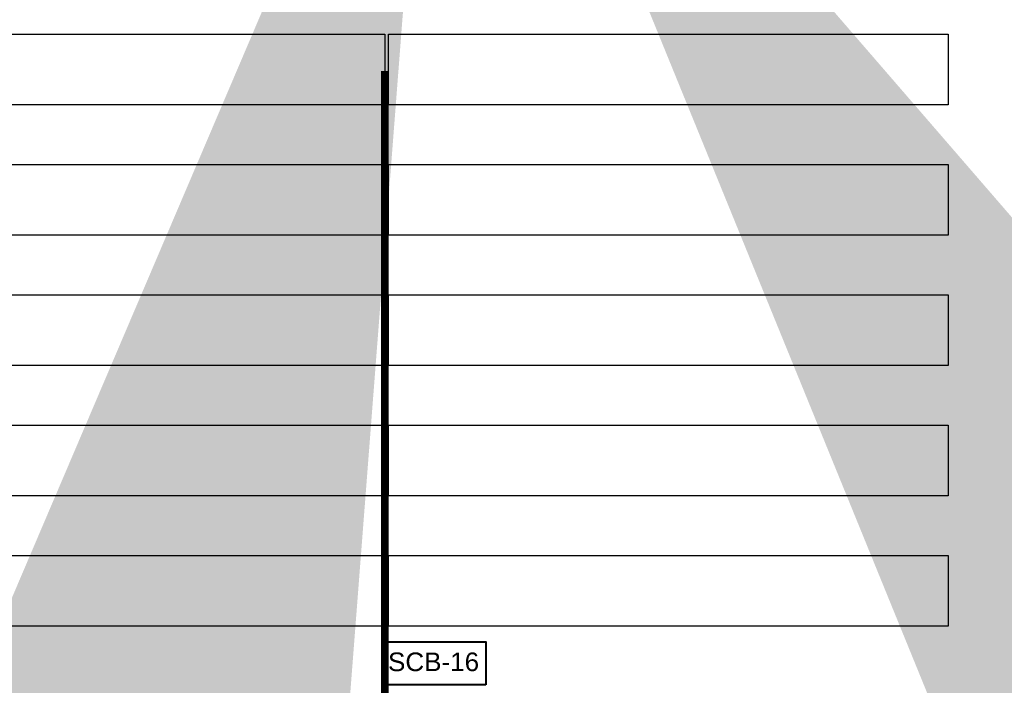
# Model space of a CAD drawing. Header units: inches. Extents: x 727810 to 1461440, y 2714588 to 5435005.
# Tile 137 of 233: x 729517 to 729570, y 2716033 to 2716069. Entities that reach past the tile are written whole.
import ezdxf

# ---------------------------------------------------------------- set-up
doc = ezdxf.new("R2010")
doc.units = ezdxf.units.IN
doc.header["$MEASUREMENT"] = 0
for name, color, linetype in [('Inverter Room', 7, 'Continuous'), ('Saatvik', 5, 'Continuous'), ('SCB', 7, 'Continuous'), ('SMB LOCATION', 7, 'Continuous'), ('table number', 51, 'Continuous'), ('tranch', 7, 'Continuous')]:
    doc.layers.add(name, color=color, linetype=linetype)
doc.styles.add('ROMANS', font='ROMANS.shx', dxfattribs={"height": 10})
doc.styles.get("Standard").update_dxf_attribs({"font": 'arial.ttf'})
doc.dimstyles.new('ROMANS$7', dxfattribs={"dimscale": 100, "dimtxt": 2.5, "dimasz": 2, "dimexe": 20, "dimexo": 20, "dimgap": 0.5, "dimtad": 1, "dimdec": 0, "dimrnd": 5, "dimzin": 0, "dimdsep": 46, "dimtxsty": 'ROMANS', "dimcen": 0.09, "dimdle": 20, "dimclrd": 256, "dimclre": 256, "dimclrt": 3, "dimadec": 0, "dimazin": 0, "dimtfac": 20, "dimtdec": 0, "dimtix": 1, "dimtmove": 2, "dimatfit": 3, "dimfxl": 1, "dimtolj": 1, "dimtzin": 0, "dimarcsym": 0})

# ---------------------------------------------------------------- blocks, each defined once
blk = doc.blocks.new('245')
at = {"layer": 'SCB', "lineweight": 40}
for points in [[(727940.21916516, 2716280.277259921), (727945.5591138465, 2716280.277259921), (727945.5591138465, 2716277.975647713)], [(727945.5591138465, 2716277.975647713), (727940.21916516, 2716277.975647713), (727940.21916516, 2716280.277259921)]]:
    blk.add_lwpolyline(points, dxfattribs=at)

msp = doc.modelspace()

# ---------------------------------------------------------------- linework, layer by layer
at = {"layer": 'Saatvik', "color": 5}
for points in [[(729506.3299343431, 2716068.035647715), (729536.3699343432, 2716068.035647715), (729536.3699343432, 2716064.235647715), (729506.3299343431, 2716064.235647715), (729506.3299343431, 2716068.035647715)], [(729536.5699343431, 2716068.035647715), (729566.6099343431, 2716068.035647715), (729566.6099343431, 2716064.235647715), (729536.5699343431, 2716064.235647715), (729536.5699343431, 2716068.035647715)], [(729506.3299343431, 2716061.035647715), (729536.3699343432, 2716061.035647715), (729536.3699343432, 2716057.235647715), (729506.3299343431, 2716057.235647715), (729506.3299343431, 2716061.035647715)], [(729536.5699343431, 2716061.035647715), (729566.6099343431, 2716061.035647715), (729566.6099343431, 2716057.235647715), (729536.5699343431, 2716057.235647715), (729536.5699343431, 2716061.035647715)], [(729506.3299343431, 2716054.035647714), (729536.3699343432, 2716054.035647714), (729536.3699343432, 2716050.235647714), (729506.3299343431, 2716050.235647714), (729506.3299343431, 2716054.035647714)], [(729536.5699343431, 2716054.035647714), (729566.6099343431, 2716054.035647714), (729566.6099343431, 2716050.235647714), (729536.5699343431, 2716050.235647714), (729536.5699343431, 2716054.035647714)], [(729506.3299343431, 2716047.035647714), (729536.3699343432, 2716047.035647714), (729536.3699343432, 2716043.235647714), (729506.3299343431, 2716043.235647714), (729506.3299343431, 2716047.035647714)], [(729536.5699343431, 2716047.035647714), (729566.6099343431, 2716047.035647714), (729566.6099343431, 2716043.235647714), (729536.5699343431, 2716043.235647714), (729536.5699343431, 2716047.035647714)], [(729506.3299343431, 2716040.035647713), (729536.3699343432, 2716040.035647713), (729536.3699343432, 2716036.235647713), (729506.3299343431, 2716036.235647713), (729506.3299343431, 2716040.035647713)], [(729536.5699343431, 2716040.035647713), (729566.6099343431, 2716040.035647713), (729566.6099343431, 2716036.235647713), (729536.5699343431, 2716036.235647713), (729536.5699343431, 2716040.035647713)]]:
    msp.add_lwpolyline(points, dxfattribs=at)
at = {"layer": 'tranch', "const_width": 0.4}
for points in [[(729536.3724740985, 2716034.126453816), (729536.3724740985, 2716066.045647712)], [(729536.3724740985, 2716034.126453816), (729536.3724740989, 2716003.045647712)]]:
    msp.add_lwpolyline(points, dxfattribs=at)

# ---------------------------------------------------------------- block references
at = {"layer": 'SMB LOCATION', "color": 1, "lineweight": 40}
msp.add_blockref('245', (1596.230769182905, -244.8799999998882), dxfattribs=at)

# ---------------------------------------------------------------- texts
at = {"layer": 'table number', "color": 7, "lineweight": 40, "insert": (729541.431555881, 2716034.826759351), "char_height": 1, "attachment_point": 3}
msp.add_mtext_dynamic_manual_height_columns('SCB-16', width=10.96287115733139, gutter_width=20.36956994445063, heights=[0], dxfattribs=at)

# ---------------------------------------------------------------- leaders
at = {"layer": 'Inverter Room', "ltscale": 0.5}
for points in [[(729539.0234080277, 2716090.922763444, 0.4389811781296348), (729538.7826889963, 2716089.939767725, 0.4389811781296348), (729538.2160876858, 2716089.947417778, 0.4389811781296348)], [(729541.7233436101, 2716090.922763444, 0.2113634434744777), (729542.2250183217, 2716090.104630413, 0.2113634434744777), (729542.5551697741, 2716090.109993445, 0.2113634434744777)]]:
    msp.add_leader(points, dimstyle='ROMANS$7', override={"dimtxt": 150, "dimgap": 0.5, "dimtad": 0, "dimtfill": 1, "dimarcsym": 1}, dxfattribs=at)

doc.saveas('drawing.dxf')
